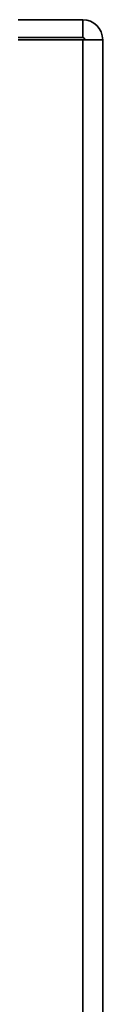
# Model space of a CAD drawing. Header units: millimetres. Extents: x 0 to 420, y 0 to 297.
# Tile 126 of 126: x 347.54 to 349.28, y 236.93 to 259.01. Entities that reach past the tile are written whole.
import ezdxf

# ---------------------------------------------------------------- set-up
doc = ezdxf.new("R2010")
doc.units = ezdxf.units.MM

msp = doc.modelspace()

# ---------------------------------------------------------------- linework, layer by layer
at = {"color": 7, "linetype": 'Continuous', "lineweight": 35}
for p, q in [((343.279, 259.0099), (348.829, 259.0099)), ((348.829, 258.6099), (348.829, 259.0099)), ((348.829, 258.5599), (342.779, 258.5599)), ((343.279, 258.6099), (348.829, 258.6099)), ((348.829, 258.5599), (348.829, 234.6099)), ((348.829, 258.5599), (349.279, 258.5599)), ((349.279, 258.5599), (349.279, 236.1574))]:
    msp.add_line(p, q, dxfattribs=at)
for radius in [0.45, 0.05]:
    msp.add_arc((348.829, 258.5599), radius, 0, 90, dxfattribs=at)

doc.saveas('drawing.dxf')
